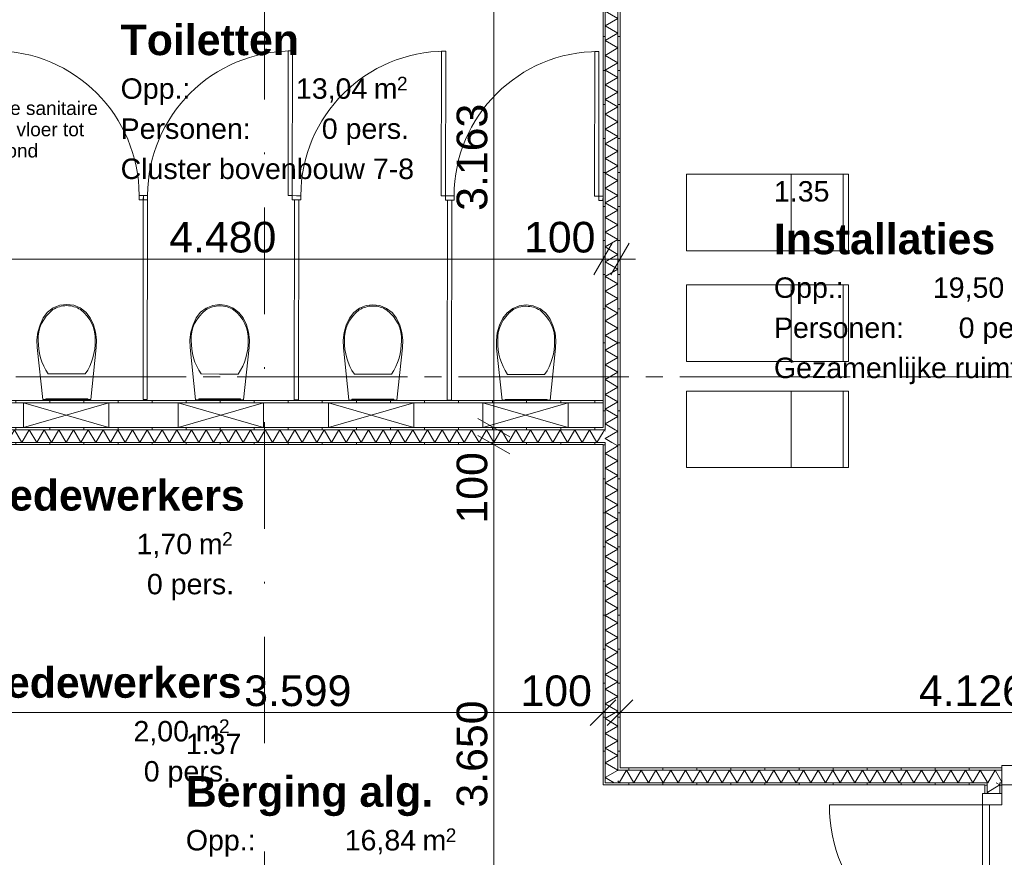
# Model space of a CAD drawing. Header units: millimetres. Extents: x 10 to 584, y 10 to 831.
# Tile 40 of 61: x 224 to 282, y 591 to 640. Entities that reach past the tile are written whole.
import ezdxf
from ezdxf.xclip import XClip

# ---------------------------------------------------------------- set-up
doc = ezdxf.new("R2010")
doc.units = ezdxf.units.MM
doc.header["$MEASUREMENT"] = 0
doc.header["$XCLIPFRAME"] = 0
doc.linetypes.add('B0204', pattern=[13, 10, -1, 1, -1])
doc.linetypes.add('B0302', pattern=[12.51, 6.26, -3.125, 0, -3.125])
for name, color, linetype in [('21 Buitenwanden', 7, 'Continuous'), ('22 NC Binnenwanden', 7, 'Continuous'), ('22 NC Binnenwanden Deuren', 7, 'Continuous'), ('22 NC Binnenwanden Doorsnede-arcering', 7, 'Continuous'), ('22 NC Binnenwanden Laagscheidingslijnen', 7, 'Continuous'), ('74 Sanitair', 7, 'Continuous'), ('82 Interieur', 7, 'Continuous'), ('A Lijn doorsnede', 7, 'Continuous'), ('A Stramien', 7, 'Continuous'), ('Info Algemeen', 7, 'Continuous'), ('Maatvoering 1_ 50_100', 7, 'Continuous'), ('Tekst_dim 1_ 50_100', 7, 'Continuous'), ('Z Ruimtefuncties', 7, 'Continuous')]:
    doc.layers.add(name, color=color, linetype=linetype)
doc.styles.add('GENERATED_STYLE_1', font='txt')
doc.styles.add('GENERATED_STYLE_3', font='txt')
pattern_1 = [(90, (78, 259.1879), (-2, 0), [])]
pattern_2 = [(180, (78, 259.1879), (0, 2), [])]
pattern_3 = [(270, (78, 259.1879), (2, 0), [])]

# ---------------------------------------------------------------- blocks, each defined once
blk = doc.blocks.new('*X140')
at = {"layer": '22 NC Binnenwanden Doorsnede-arcering', "color": 7, "linetype": 'Continuous', "lineweight": 0}
for p in [(258.488, 615.944), (258.613, 615.999)]:
    blk.add_line(p, (258.566, 616.08), dxfattribs=at)
blk = doc.blocks.new('*X145')
at = {"layer": '22 NC Binnenwanden Doorsnede-arcering', "color": 7, "linetype": 'Continuous', "lineweight": 0}
for p, q in [((222.626, 615.33), (223.059, 616.08)), ((223.492, 615.33), (223.059, 616.08)), ((223.492, 615.33), (223.925, 616.08)), ((224.358, 615.33), (223.925, 616.08)), ((224.358, 615.33), (224.791, 616.08)), ((225.224, 615.33), (224.791, 616.08)), ((225.224, 615.33), (225.657, 616.08)), ((226.09, 615.33), (225.657, 616.08)), ((226.09, 615.33), (226.523, 616.08)), ((226.956, 615.33), (226.523, 616.08)), ((226.956, 615.33), (227.389, 616.08)), ((227.822, 615.33), (227.389, 616.08)), ((227.822, 615.33), (228.255, 616.08)), ((228.688, 615.33), (228.255, 616.08)), ((228.688, 615.33), (229.121, 616.08)), ((229.554, 615.33), (229.121, 616.08)), ((229.554, 615.33), (229.987, 616.08)), ((230.42, 615.33), (229.987, 616.08)), ((230.42, 615.33), (230.853, 616.08)), ((231.286, 615.33), (230.853, 616.08)), ((231.286, 615.33), (231.719, 616.08)), ((232.152, 615.33), (231.719, 616.08)), ((232.152, 615.33), (232.586, 616.08)), ((233.019, 615.33), (232.586, 616.08)), ((233.019, 615.33), (233.452, 616.08)), ((233.885, 615.33), (233.452, 616.08)), ((233.885, 615.33), (234.318, 616.08)), ((234.751, 615.33), (234.318, 616.08)), ((234.751, 615.33), (235.184, 616.08)), ((235.617, 615.33), (235.184, 616.08)), ((235.617, 615.33), (236.05, 616.08)), ((236.483, 615.33), (236.05, 616.08)), ((236.483, 615.33), (236.916, 616.08)), ((237.349, 615.33), (236.916, 616.08)), ((237.349, 615.33), (237.782, 616.08)), ((238.215, 615.33), (237.782, 616.08)), ((238.215, 615.33), (238.648, 616.08)), ((239.081, 615.33), (238.648, 616.08)), ((239.081, 615.33), (239.514, 616.08)), ((239.947, 615.33), (239.514, 616.08)), ((239.947, 615.33), (240.38, 616.08)), ((240.813, 615.33), (240.38, 616.08)), ((240.813, 615.33), (241.246, 616.08)), ((241.679, 615.33), (241.246, 616.08)), ((241.679, 615.33), (242.112, 616.08)), ((242.545, 615.33), (242.112, 616.08)), ((242.545, 615.33), (242.978, 616.08)), ((243.411, 615.33), (242.978, 616.08)), ((243.411, 615.33), (243.844, 616.08)), ((244.277, 615.33), (243.844, 616.08)), ((244.277, 615.33), (244.71, 616.08)), ((245.143, 615.33), (244.71, 616.08)), ((245.143, 615.33), (245.576, 616.08)), ((246.009, 615.33), (245.576, 616.08)), ((246.009, 615.33), (246.442, 616.08)), ((246.875, 615.33), (246.442, 616.08)), ((246.875, 615.33), (247.308, 616.08)), ((247.741, 615.33), (247.308, 616.08)), ((247.741, 615.33), (248.174, 616.08)), ((248.607, 615.33), (248.174, 616.08)), ((248.607, 615.33), (249.04, 616.08)), ((249.473, 615.33), (249.04, 616.08)), ((249.473, 615.33), (249.906, 616.08)), ((250.339, 615.33), (249.906, 616.08)), ((250.339, 615.33), (250.772, 616.08)), ((251.205, 615.33), (250.772, 616.08)), ((251.205, 615.33), (251.638, 616.08)), ((252.071, 615.33), (251.638, 616.08)), ((252.071, 615.33), (252.504, 616.08)), ((252.937, 615.33), (252.504, 616.08)), ((252.937, 615.33), (253.37, 616.08)), ((253.803, 615.33), (253.37, 616.08)), ((253.803, 615.33), (254.236, 616.08)), ((254.669, 615.33), (254.236, 616.08)), ((254.669, 615.33), (255.102, 616.08)), ((255.535, 615.33), (255.102, 616.08)), ((255.535, 615.33), (255.968, 616.08)), ((256.401, 615.33), (255.968, 616.08)), ((256.401, 615.33), (256.834, 616.08)), ((257.267, 615.33), (256.834, 616.08)), ((257.267, 615.33), (257.7, 616.08)), ((258.133, 615.33), (257.7, 616.08)), ((258.133, 615.33), (258.488, 615.944)), ((222.626, 615.33), (222.375, 615.765))]:
    blk.add_line(p, q, dxfattribs=at)
blk = doc.blocks.new('*X216')
at = {"layer": '22 NC Binnenwanden Doorsnede-arcering', "color": 7, "linetype": 'Continuous', "lineweight": 0}
for p, q in [((259.363, 596.072), (259.344, 596.061)), ((259.363, 596.072), (259.358, 596.075)), ((259.148, 595.33), (258.809, 595.526))]:
    blk.add_line(p, q, dxfattribs=at)
blk = doc.blocks.new('*X218')
at = {"layer": '22 NC Binnenwanden Doorsnede-arcering', "color": 7, "linetype": 'Continuous', "lineweight": 0}
for p, q in [((259.344, 596.061), (258.613, 595.639)), ((259.358, 596.075), (259.349, 596.08)), ((258.809, 595.526), (258.613, 595.639))]:
    blk.add_line(p, q, dxfattribs=at)
blk = doc.blocks.new('*X219')
at = {"layer": '22 NC Binnenwanden Doorsnede-arcering', "color": 7, "linetype": 'Continuous', "lineweight": 0}
for p, q in [((259.363, 615.124), (258.613, 614.691)), ((259.363, 615.124), (259.007, 615.33)), ((259.363, 614.258), (258.613, 614.691)), ((259.363, 614.258), (258.613, 613.825)), ((259.363, 613.392), (258.613, 613.825)), ((259.363, 613.392), (258.613, 612.959)), ((259.363, 612.526), (258.613, 612.959)), ((259.363, 612.526), (258.613, 612.093)), ((259.363, 611.66), (258.613, 612.093)), ((259.363, 611.66), (258.613, 611.227)), ((259.363, 610.794), (258.613, 611.227)), ((259.363, 610.794), (258.613, 610.361)), ((259.363, 609.928), (258.613, 610.361)), ((259.363, 609.928), (258.613, 609.495)), ((259.363, 609.062), (258.613, 609.495)), ((259.363, 609.062), (258.613, 608.629)), ((259.363, 608.196), (258.613, 608.629)), ((259.363, 608.196), (258.613, 607.763)), ((259.363, 607.33), (258.613, 607.763)), ((259.363, 607.33), (258.613, 606.897)), ((259.363, 606.464), (258.613, 606.897)), ((259.363, 606.464), (258.613, 606.031)), ((259.363, 605.598), (258.613, 606.031)), ((259.363, 605.598), (258.613, 605.165)), ((259.363, 604.732), (258.613, 605.165)), ((259.363, 604.732), (258.613, 604.299)), ((259.363, 603.866), (258.613, 604.299)), ((259.363, 603.866), (258.613, 603.433)), ((259.363, 603), (258.613, 603.433)), ((259.363, 603), (258.613, 602.567)), ((259.363, 602.134), (258.613, 602.567)), ((259.363, 602.134), (258.613, 601.701)), ((259.363, 601.268), (258.613, 601.701)), ((259.363, 601.268), (258.613, 600.835)), ((259.363, 600.402), (258.613, 600.835)), ((259.363, 600.402), (258.613, 599.969)), ((259.363, 599.536), (258.613, 599.969)), ((259.363, 599.536), (258.613, 599.103)), ((259.363, 598.67), (258.613, 599.103)), ((259.363, 598.67), (258.613, 598.237)), ((259.363, 597.804), (258.613, 598.237)), ((259.363, 597.804), (258.613, 597.371)), ((259.363, 596.938), (258.613, 597.371)), ((259.363, 596.938), (258.613, 596.505)), ((259.349, 596.08), (258.613, 596.505))]:
    blk.add_line(p, q, dxfattribs=at)
blk = doc.blocks.new('*X220')
at = {"layer": '22 NC Binnenwanden Doorsnede-arcering', "color": 7, "linetype": 'Continuous', "lineweight": 0}
for p, q in [((259.363, 615.99), (258.613, 615.557)), ((259.363, 615.99), (259.208, 616.08)), ((259.007, 615.33), (258.613, 615.557))]:
    blk.add_line(p, q, dxfattribs=at)
blk = doc.blocks.new('*X221')
at = {"layer": '22 NC Binnenwanden Doorsnede-arcering', "color": 7, "linetype": 'Continuous', "lineweight": 0}
for p, q in [((259.01, 647.83), (258.613, 647.6)), ((259.363, 647.167), (258.613, 647.6)), ((259.363, 647.167), (258.613, 646.734)), ((259.363, 646.301), (258.613, 646.734)), ((259.363, 646.301), (258.613, 645.868)), ((259.363, 645.435), (258.613, 645.868)), ((259.363, 645.435), (258.613, 645.002)), ((259.363, 644.569), (258.613, 645.002)), ((259.363, 644.569), (258.613, 644.136)), ((259.363, 643.703), (258.613, 644.136)), ((259.363, 643.703), (258.613, 643.27)), ((259.363, 642.837), (258.613, 643.27)), ((259.363, 642.837), (258.613, 642.404)), ((259.363, 641.971), (258.613, 642.404)), ((259.363, 641.971), (258.613, 641.538)), ((259.363, 641.105), (258.613, 641.538)), ((259.363, 641.105), (258.613, 640.672)), ((259.363, 640.239), (258.613, 640.672)), ((259.363, 640.239), (258.613, 639.806)), ((259.363, 639.373), (258.613, 639.806)), ((259.363, 639.373), (258.613, 638.94)), ((259.363, 638.507), (258.613, 638.94)), ((259.363, 638.507), (258.613, 638.074)), ((259.363, 637.641), (258.613, 638.074)), ((259.363, 637.641), (258.613, 637.208)), ((259.363, 636.775), (258.613, 637.208)), ((259.363, 636.775), (258.613, 636.342)), ((259.363, 635.909), (258.613, 636.342)), ((259.363, 635.909), (258.613, 635.476)), ((259.363, 635.043), (258.613, 635.476)), ((259.363, 635.043), (258.613, 634.61)), ((259.363, 634.177), (258.613, 634.61)), ((259.363, 634.177), (258.613, 633.744)), ((259.363, 633.311), (258.613, 633.744)), ((259.363, 633.311), (258.613, 632.878)), ((259.363, 632.445), (258.613, 632.878)), ((259.363, 632.445), (258.613, 632.012)), ((259.363, 631.579), (258.613, 632.012)), ((259.363, 631.579), (258.613, 631.146)), ((259.363, 630.713), (258.613, 631.146)), ((259.363, 630.713), (258.613, 630.28)), ((259.363, 629.847), (258.613, 630.28)), ((259.363, 629.847), (258.613, 629.414)), ((259.363, 628.981), (258.613, 629.414)), ((259.363, 628.981), (258.613, 628.548)), ((259.363, 628.115), (258.613, 628.548)), ((259.363, 628.115), (258.613, 627.682)), ((259.363, 627.249), (258.613, 627.682)), ((259.363, 627.249), (258.613, 626.816)), ((259.363, 626.383), (258.613, 626.816)), ((259.363, 626.383), (258.613, 625.95)), ((259.363, 625.517), (258.613, 625.95)), ((259.363, 625.517), (258.613, 625.084)), ((259.363, 624.651), (258.613, 625.084)), ((259.363, 624.651), (258.613, 624.218)), ((259.363, 623.785), (258.613, 624.218)), ((259.363, 623.785), (258.613, 623.352)), ((259.363, 622.919), (258.613, 623.352)), ((259.363, 622.919), (258.613, 622.486)), ((259.363, 622.053), (258.613, 622.486)), ((259.363, 622.053), (258.613, 621.62)), ((259.363, 621.187), (258.613, 621.62)), ((259.363, 621.187), (258.613, 620.754)), ((259.363, 620.32), (258.613, 620.754)), ((259.363, 620.32), (258.613, 619.887)), ((259.363, 619.454), (258.613, 619.887)), ((259.363, 619.454), (258.613, 619.021)), ((259.363, 618.588), (258.613, 619.021)), ((259.363, 618.588), (258.613, 618.155)), ((259.363, 617.722), (258.613, 618.155)), ((259.363, 617.722), (258.613, 617.289)), ((259.363, 616.856), (258.613, 617.289)), ((259.363, 616.856), (258.613, 616.423)), ((259.208, 616.08), (258.613, 616.423))]:
    blk.add_line(p, q, dxfattribs=at)
blk = doc.blocks.new('*X265')
at = {"layer": '22 NC Binnenwanden Doorsnede-arcering', "color": 7, "linetype": 'Continuous', "lineweight": 0}
blk.add_line((281.797, 595.594), (281.922, 595.377), dxfattribs=at)
blk = doc.blocks.new('*X267')
at = {"layer": '22 NC Binnenwanden Doorsnede-arcering', "color": 7, "linetype": 'Continuous', "lineweight": 0}
for p, q in [((281.516, 596.08), (281.083, 595.33)), ((281.516, 596.08), (281.797, 595.594)), ((281.047, 595.393), (281.083, 595.33))]:
    blk.add_line(p, q, dxfattribs=at)
blk = doc.blocks.new('*X268')
at = {"layer": '22 NC Binnenwanden Doorsnede-arcering', "color": 7, "linetype": 'Continuous', "lineweight": 0}
for p, q in [((259.865, 596.08), (259.432, 595.33)), ((259.865, 596.08), (260.298, 595.33)), ((260.731, 596.08), (260.298, 595.33)), ((260.731, 596.08), (261.164, 595.33)), ((261.597, 596.08), (261.164, 595.33)), ((261.597, 596.08), (262.03, 595.33)), ((262.463, 596.08), (262.03, 595.33)), ((262.463, 596.08), (262.896, 595.33)), ((263.329, 596.08), (262.896, 595.33)), ((263.329, 596.08), (263.762, 595.33)), ((264.195, 596.08), (263.762, 595.33)), ((264.195, 596.08), (264.628, 595.33)), ((265.061, 596.08), (264.628, 595.33)), ((265.061, 596.08), (265.494, 595.33)), ((265.927, 596.08), (265.494, 595.33)), ((265.927, 596.08), (266.36, 595.33)), ((266.794, 596.08), (266.36, 595.33)), ((266.794, 596.08), (267.227, 595.33)), ((267.66, 596.08), (267.227, 595.33)), ((267.66, 596.08), (268.093, 595.33)), ((268.526, 596.08), (268.093, 595.33)), ((268.526, 596.08), (268.959, 595.33)), ((269.392, 596.08), (268.959, 595.33)), ((269.392, 596.08), (269.825, 595.33)), ((270.258, 596.08), (269.825, 595.33)), ((270.258, 596.08), (270.691, 595.33)), ((271.124, 596.08), (270.691, 595.33)), ((271.124, 596.08), (271.557, 595.33)), ((271.99, 596.08), (271.557, 595.33)), ((271.99, 596.08), (272.423, 595.33)), ((272.856, 596.08), (272.423, 595.33)), ((272.856, 596.08), (273.289, 595.33)), ((273.722, 596.08), (273.289, 595.33)), ((273.722, 596.08), (274.155, 595.33)), ((274.588, 596.08), (274.155, 595.33)), ((274.588, 596.08), (275.021, 595.33)), ((275.454, 596.08), (275.021, 595.33)), ((275.454, 596.08), (275.887, 595.33)), ((276.32, 596.08), (275.887, 595.33)), ((276.32, 596.08), (276.753, 595.33)), ((277.186, 596.08), (276.753, 595.33)), ((277.186, 596.08), (277.619, 595.33)), ((278.052, 596.08), (277.619, 595.33)), ((278.052, 596.08), (278.485, 595.33)), ((278.918, 596.08), (278.485, 595.33)), ((278.918, 596.08), (279.351, 595.33)), ((279.784, 596.08), (279.351, 595.33)), ((279.784, 596.08), (280.217, 595.33)), ((280.65, 596.08), (280.217, 595.33)), ((280.65, 596.08), (281.047, 595.393)), ((259.363, 595.45), (259.432, 595.33))]:
    blk.add_line(p, q, dxfattribs=at)
blk = doc.blocks.new('*X269')
at = {"layer": '22 NC Binnenwanden Doorsnede-arcering', "color": 7, "linetype": 'Continuous', "lineweight": 0}
for q in [(281.582, 595.33), (281.795, 595.205)]:
    blk.add_line((281.797, 595.206), q, dxfattribs=at)
blk = doc.blocks.new('*X271')
at = {"layer": '22 NC Binnenwanden Doorsnede-arcering', "color": 7, "linetype": 'Continuous', "lineweight": 0}
for p in [(281.795, 595.205), (281.164, 594.705)]:
    blk.add_line(p, (281.047, 594.773), dxfattribs=at)
blk = doc.blocks.new('Drawing_2_2', base_point=(78, 259.188))
at = {"layer": '22 NC Binnenwanden Doorsnede-arcering', "linetype": 'Continuous', "lineweight": 0, "true_color": 0x000000}
h = blk.add_hatch(dxfattribs=at)
h.set_pattern_fill('930_Lijnen_vert_200_0002', color=18, style=0, pattern_type=2)
h.set_pattern_definition(pattern_2)
h.paths.add_polyline_path([(258.613, 616.205), (258.613, 647.83), (258.488, 647.83), (258.488, 616.205)])
h = blk.add_hatch(dxfattribs=at)
h.set_pattern_fill('930_Lijnen_vert_200_0002', color=18, style=0, pattern_type=2)
h.set_pattern_definition(pattern_2)
h.paths.add_polyline_path([(259.488, 596.205), (259.488, 647.83), (259.363, 647.83), (259.363, 596.205)])
h = blk.add_hatch(dxfattribs=at)
h.set_pattern_fill('930_Lijnen_vert_200_0002', color=18, style=0, pattern_type=2)
h.set_pattern_definition(pattern_1)
h.paths.add_polyline_path([(258.488, 617.805), (213.683, 617.805), (213.683, 617.655), (258.488, 617.655)])
h = blk.add_hatch(dxfattribs=at)
h.set_pattern_fill('930_Lijnen_vert_200_0002', color=18, style=0, pattern_type=2)
h.set_pattern_definition(pattern_1)
h.paths.add_polyline_path([(213.683, 616.08), (258.488, 616.08), (258.488, 616.205), (213.683, 616.205)])
h = blk.add_hatch(dxfattribs=at)
h.set_pattern_fill('930_Lijnen_vert_200_0002', color=18, style=0, pattern_type=2)
h.set_pattern_definition(pattern_2)
h.paths.add_polyline_path([(258.488, 616.205), (258.488, 616.08), (258.613, 616.08), (258.613, 616.205)])
h = blk.add_hatch(dxfattribs=at)
h.set_pattern_fill('930_Lijnen_vert_200_0002', color=18, style=0, pattern_type=2)
h.set_pattern_definition(pattern_1)
h.paths.add_polyline_path([(222.5, 615.205), (258.488, 615.205), (258.488, 615.33), (222.5, 615.33)])
h = blk.add_hatch(dxfattribs=at)
h.set_pattern_fill('930_Lijnen_vert_200_0002', color=18, style=0, pattern_type=2)
h.set_pattern_definition(pattern_2)
h.paths.add_polyline_path([(258.488, 615.33), (258.488, 615.205), (258.613, 615.205), (258.613, 615.33)])
h = blk.add_hatch(dxfattribs=at)
h.set_pattern_fill('930_Lijnen_vert_200_0002', color=18, style=0, pattern_type=2)
h.set_pattern_definition(pattern_2)
h.paths.add_polyline_path([(258.488, 615.205), (258.488, 595.33), (258.613, 595.33), (258.613, 615.205)])
h = blk.add_hatch(dxfattribs=at)
h.set_pattern_fill('930_Lijnen_vert_200_0002', color=18, style=0, pattern_type=2)
h.set_pattern_definition(pattern_2)
h.paths.add_polyline_path([(259.488, 596.205), (259.363, 596.08), (259.488, 596.08)])
h = blk.add_hatch(dxfattribs=at)
h.set_pattern_fill('930_Lijnen_vert_200_0002', color=18, style=0, pattern_type=2)
h.set_pattern_definition(pattern_2)
h.paths.add_polyline_path([(259.488, 596.205), (259.363, 596.205), (259.363, 596.08)])
h = blk.add_hatch(dxfattribs=at)
h.set_pattern_fill('930_Lijnen_vert_200_0002', color=18, style=0, pattern_type=2)
h.set_pattern_definition(pattern_3)
h.paths.add_polyline_path([(259.488, 596.205), (259.488, 596.08), (281.922, 596.08), (281.922, 596.205)])
h = blk.add_hatch(dxfattribs=at)
h.set_pattern_fill('930_Lijnen_vert_200_0002', color=18, style=0, pattern_type=2)
h.set_pattern_definition(pattern_2)
h.paths.add_polyline_path([(258.613, 595.33), (258.488, 595.205), (258.613, 595.205)])
h = blk.add_hatch(dxfattribs=at)
h.set_pattern_fill('930_Lijnen_vert_200_0002', color=18, style=0, pattern_type=2)
h.set_pattern_definition(pattern_2)
h.paths.add_polyline_path([(258.613, 595.33), (258.488, 595.33), (258.488, 595.205)])
h = blk.add_hatch(dxfattribs=at)
h.set_pattern_fill('930_Lijnen_vert_200_0002', color=18, style=0, pattern_type=2)
h.set_pattern_definition(pattern_3)
h.paths.add_polyline_path([(258.613, 595.205), (280.922, 595.205), (280.922, 595.33), (258.613, 595.33)])
h = blk.add_hatch(dxfattribs=at)
h.set_pattern_fill('930_Lijnen_vert_200_0002', color=18, style=0, pattern_type=2)
h.set_pattern_definition(pattern_3)
h.paths.add_polyline_path([(280.922, 595.205), (281.047, 595.205), (281.047, 595.33), (280.922, 595.33)])
h = blk.add_hatch(dxfattribs=at)
h.set_pattern_fill('930_Lijnen_vert_200_0002', color=18, style=0, pattern_type=2)
h.set_pattern_definition(pattern_2)
h.paths.add_polyline_path([(281.047, 595.205), (280.922, 595.205), (280.922, 594.705), (281.047, 594.705)])
h = blk.add_hatch(dxfattribs=at)
h.set_pattern_fill('930_Lijnen_vert_200_0002', color=18, style=0, pattern_type=2)
h.set_pattern_definition(pattern_3)
h.paths.add_polyline_path([(281.797, 595.205), (281.922, 595.205), (281.922, 595.33), (281.797, 595.33)])
h = blk.add_hatch(dxfattribs=at)
h.set_pattern_fill('930_Lijnen_vert_200_0002', color=18, style=0, pattern_type=2)
h.set_pattern_definition(pattern_2)
h.paths.add_polyline_path([(281.797, 595.205), (281.797, 594.705), (281.922, 594.705), (281.922, 595.205)])
at = {"layer": '22 NC Binnenwanden', "color": 1, "linetype": 'Continuous', "lineweight": 0}
for p, q in [((281.922, 596.08), (281.922, 596.205)), ((281.922, 595.33), (281.922, 596.08)), ((281.922, 595.205), (281.922, 595.33)), ((281.047, 594.705), (280.922, 594.705)), ((281.797, 594.705), (281.047, 594.705)), ((281.922, 594.705), (281.797, 594.705))]:
    blk.add_line(p, q, dxfattribs=at)
at = {"layer": '22 NC Binnenwanden', "color": 1, "linetype": 'Continuous', "lineweight": 0, "flags": 128}
for points in [[(258.488, 647.83), (258.488, 616.205)], [(259.488, 596.205), (259.488, 647.83)], [(258.488, 617.655), (258.488, 617.805)], [(258.488, 616.205), (213.683, 616.205)], [(222.5, 615.205), (258.488, 615.205)], [(258.488, 615.205), (258.488, 595.205)], [(281.922, 596.205), (259.488, 596.205)], [(258.488, 595.205), (258.613, 595.205)], [(258.613, 595.205), (280.922, 595.205)], [(280.922, 595.205), (280.922, 594.705)], [(281.922, 594.705), (281.922, 595.205)]]:
    blk.add_lwpolyline(points, dxfattribs=at)
at = {"layer": '22 NC Binnenwanden', "color": 9, "linetype": 'Continuous', "lineweight": 0, "flags": 128}
for points in [[(258.488, 617.805), (213.683, 617.805)], [(213.683, 617.655), (258.488, 617.655)]]:
    blk.add_lwpolyline(points, dxfattribs=at)
at = {"layer": '22 NC Binnenwanden Deuren', "color": 1, "linetype": 'Continuous', "lineweight": 0}
for p, q in [((282.592, 596.345), (281.922, 596.345)), ((281.922, 596.345), (281.922, 595.205)), ((281.922, 596.08), (281.922, 596.205)), ((281.922, 596.08), (281.922, 596.205)), ((281.922, 595.33), (281.922, 596.08)), ((281.922, 595.33), (281.922, 596.08)), ((281.922, 595.205), (281.922, 595.33)), ((281.922, 595.205), (281.922, 595.33)), ((281.922, 595.205), (282.592, 595.205)), ((280.782, 594.705), (280.782, 594.035)), ((281.922, 594.705), (280.782, 594.705)), ((281.047, 594.705), (280.922, 594.705)), ((281.047, 594.705), (280.922, 594.705)), ((281.797, 594.705), (281.047, 594.705)), ((281.797, 594.705), (281.047, 594.705)), ((281.922, 594.705), (281.797, 594.705)), ((281.922, 594.705), (281.797, 594.705)), ((281.922, 594.035), (281.922, 594.705)), ((280.782, 594.035), (271.782, 594.035)), ((280.782, 594.035), (281.922, 594.035)), ((280.782, 585.035), (280.782, 594.035)), ((280.782, 594.035), (281.182, 594.035)), ((281.182, 594.035), (281.182, 585.035))]:
    blk.add_line(p, q, dxfattribs=at)
blk.add_arc((280.782, 594.035), 9, 180, 270, dxfattribs=at)
at = {"layer": '22 NC Binnenwanden Laagscheidingslijnen', "color": 9, "linetype": 'Continuous', "lineweight": 0}
for p, q in [((258.613, 616.205), (258.613, 647.83)), ((259.363, 616.08), (259.363, 647.83)), ((213.683, 616.08), (258.488, 616.08)), ((258.613, 616.08), (258.488, 616.08)), ((258.613, 616.08), (258.488, 616.08)), ((258.613, 616.08), (258.613, 616.205)), ((259.363, 615.33), (259.363, 616.08)), ((222.375, 615.33), (258.488, 615.33)), ((258.488, 615.33), (258.613, 615.33)), ((258.488, 615.33), (258.613, 615.33)), ((258.613, 615.205), (258.613, 615.33)), ((258.613, 595.33), (258.613, 615.205)), ((259.363, 596.08), (259.363, 615.33)), ((259.363, 596.08), (259.488, 596.08)), ((259.363, 596.08), (259.488, 596.08)), ((281.047, 596.08), (259.488, 596.08)), ((281.797, 596.08), (281.047, 596.08)), ((281.922, 596.08), (281.797, 596.08)), ((258.613, 595.33), (259.363, 595.33)), ((258.613, 595.33), (259.363, 595.33)), ((280.922, 595.33), (259.363, 595.33)), ((281.047, 595.33), (280.922, 595.33)), ((281.047, 595.33), (281.047, 595.205)), ((281.047, 595.33), (281.047, 595.205)), ((281.047, 594.705), (281.047, 595.205)), ((281.922, 595.33), (281.797, 595.33)), ((281.797, 595.205), (281.797, 595.33)), ((281.797, 595.205), (281.797, 595.33)), ((281.797, 594.705), (281.797, 595.205))]:
    blk.add_line(p, q, dxfattribs=at)
at = {"layer": '74 Sanitair', "color": 1, "linetype": 'Continuous', "lineweight": 0}
for p, q in [((240.238, 629.831), (240.237, 629.581)), ((240.488, 629.83), (240.238, 629.831)), ((240.738, 629.83), (240.488, 629.83)), ((240.737, 629.58), (240.738, 629.83)), ((240.237, 629.581), (240.487, 629.58)), ((240.487, 629.58), (240.737, 629.58)), ((249.238, 629.816), (249.237, 629.566)), ((249.237, 629.566), (249.487, 629.566)), ((249.488, 629.816), (249.238, 629.816)), ((249.487, 629.566), (249.737, 629.565)), ((249.738, 629.815), (249.488, 629.816)), ((249.737, 629.565), (249.738, 629.815)), ((226.988, 619.359), (225.898, 619.359)), ((228.077, 619.359), (226.988, 619.359)), ((234.881, 619.354), (235.97, 619.352)), ((235.97, 619.352), (237.06, 619.35)), ((243.881, 619.339), (244.97, 619.337)), ((244.97, 619.337), (246.06, 619.335)), ((252.881, 619.324), (253.97, 619.322)), ((253.97, 619.322), (255.06, 619.32)), ((224.449, 616.205), (229.464, 617.655)), ((224.449, 617.655), (229.464, 616.205)), ((233.528, 616.205), (238.543, 617.655)), ((233.528, 617.655), (238.543, 616.205)), ((242.361, 616.205), (247.376, 617.655)), ((242.361, 617.655), (247.376, 616.205)), ((251.424, 616.205), (256.439, 617.655)), ((251.424, 617.655), (256.439, 616.205))]:
    blk.add_line(p, q, dxfattribs=at)
at = {"layer": '74 Sanitair', "color": 2, "linetype": 'Continuous', "lineweight": 0, "flags": 128}
for points in [[(240.238, 629.831), (240.252, 638.331), (240.002, 638.331), (239.988, 629.831)], [(249.238, 629.816), (249.252, 638.316), (249.002, 638.316), (248.988, 629.816)], [(258.238, 629.801), (258.252, 638.301), (258.002, 638.302), (257.988, 629.802)]]:
    blk.add_lwpolyline(points, close=True, dxfattribs=at)
at = {"layer": '74 Sanitair', "color": 1, "linetype": 'Continuous', "lineweight": 0, "flags": 128}
for points in [[(231.488, 629.845), (231.488, 629.595), (231.238, 629.595), (231.238, 629.845)], [(231.488, 629.845), (231.487, 629.595), (231.737, 629.595), (231.738, 629.845)], [(231.468, 617.845), (231.718, 617.845), (231.737, 629.595), (231.487, 629.595)], [(240.343, 617.831), (240.593, 617.83), (240.612, 629.58), (240.362, 629.581)], [(249.343, 617.816), (249.593, 617.815), (249.612, 629.565), (249.362, 629.566)], [(258.238, 629.801), (258.237, 629.551), (258.487, 629.551), (258.488, 629.801)], [(225.294, 621.813), (225.418, 622.248), (225.608, 622.659), (225.864, 622.984), (226.194, 623.234), (226.577, 623.391), (226.988, 623.445), (227.398, 623.391), (227.781, 623.234), (228.112, 622.984), (228.368, 622.659), (228.558, 622.248), (228.682, 621.813), (228.737, 621.363), (228.721, 620.911), (228.398, 617.845), (225.578, 617.845), (225.254, 620.911), (225.239, 621.363)], [(237.669, 621.803), (237.545, 622.238), (237.356, 622.649), (237.1, 622.975), (236.77, 623.225), (236.388, 623.383), (235.977, 623.438), (235.567, 623.384), (235.183, 623.228), (234.852, 622.979), (234.596, 622.654), (234.405, 622.243), (234.28, 621.808), (234.225, 621.359), (234.24, 620.907), (234.558, 617.84), (237.378, 617.836), (237.707, 620.901), (237.723, 621.353)], [(246.669, 621.788), (246.545, 622.223), (246.356, 622.634), (246.1, 622.96), (245.77, 623.21), (245.388, 623.368), (244.977, 623.423), (244.567, 623.369), (244.183, 623.213), (243.852, 622.964), (243.596, 622.639), (243.405, 622.228), (243.28, 621.793), (243.225, 621.344), (243.24, 620.892), (243.558, 617.825), (246.378, 617.821), (246.707, 620.886), (246.723, 621.338)], [(255.669, 621.773), (255.545, 622.208), (255.356, 622.619), (255.1, 622.945), (254.77, 623.195), (254.388, 623.353), (253.977, 623.408), (253.567, 623.354), (253.183, 623.198), (252.852, 622.949), (252.596, 622.624), (252.405, 622.213), (252.28, 621.778), (252.225, 621.329), (252.24, 620.877), (252.558, 617.81), (255.378, 617.806), (255.706, 620.871), (255.723, 621.323)], [(228.218, 617.845), (225.758, 617.845), (225.758, 617.895), (228.218, 617.895)], [(234.738, 617.84), (237.198, 617.836), (237.198, 617.886), (234.738, 617.89)], [(243.738, 617.825), (246.198, 617.821), (246.198, 617.871), (243.738, 617.875)], [(252.738, 617.81), (255.198, 617.806), (255.198, 617.856), (252.738, 617.86)], [(224.449, 616.205), (229.464, 616.205), (229.464, 617.655), (224.449, 617.655)], [(233.528, 616.205), (238.543, 616.205), (238.543, 617.655), (233.528, 617.655)], [(242.361, 616.205), (247.376, 616.205), (247.376, 617.655), (242.361, 617.655)], [(251.424, 616.205), (256.439, 616.205), (256.439, 617.655), (251.424, 617.655)]]:
    blk.add_lwpolyline(points, close=True, dxfattribs=at)
at = {"layer": '74 Sanitair', "color": 2, "linetype": 'Continuous', "lineweight": 0}
for centre, start, end in [((222.738, 629.845), 0, 90), ((240.238, 629.831), 89.90554, 179.90554), ((249.238, 629.816), 89.90554, 179.90554), ((258.238, 629.801), 89.90554, 179.90554)]:
    blk.add_arc(centre, 8.5, start, end, dxfattribs=at)
at = {"layer": '74 Sanitair', "color": 1, "linetype": 'Continuous', "lineweight": 0}
for centre, major_axis, start_param, end_param in [((227.882, 621.453), (2.569, 0), 2.296735, 3.197324), ((226.996, 622.157), (1.385, 0), 1.576657, 2.203301), ((226.98, 622.157), (1.385, 0), 0.938292, 1.564935), ((226.093, 621.453), (2.569, 0), 6.227458, 7.128046), ((236.869, 621.444), (-2.569, 0.004), 5.438324, 6.338913), ((235.983, 622.149), (-1.385, 0.002), 4.71825, 5.344894), ((235.967, 622.149), (-1.385, 0.002), 4.079884, 4.706528), ((235.079, 621.447), (-2.569, 0.004), 3.085861, 3.98645), ((245.869, 621.429), (-2.569, 0.004), 5.438324, 6.338913), ((244.983, 622.135), (-1.385, 0.002), 4.71825, 5.344894), ((244.967, 622.135), (-1.385, 0.002), 4.079884, 4.706528), ((244.079, 621.432), (-2.569, 0.004), 3.085861, 3.98645), ((254.869, 621.414), (-2.569, 0.004), 5.438324, 6.338913), ((253.983, 622.12), (-1.385, 0.002), 4.71825, 5.344894), ((253.967, 622.12), (-1.385, 0.002), 4.079884, 4.706528), ((253.079, 621.417), (-2.569, 0.004), 3.085861, 3.98645), ((229.569, 621.24), (4.253, 0), 3.117977, 3.670997), ((224.407, 621.24), (4.253, 0), 5.753783, 6.306803), ((238.555, 621.228), (-4.252, 0.007), 6.259567, 6.812588), ((233.393, 621.237), (-4.252, 0.007), 2.612188, 3.165208), ((247.555, 621.213), (-4.252, 0.007), 6.259567, 6.812588), ((242.393, 621.222), (-4.252, 0.007), 2.612188, 3.165208), ((256.554, 621.198), (-4.252, 0.007), 6.259567, 6.812588), ((251.393, 621.207), (-4.252, 0.007), 2.612188, 3.165208)]:
    blk.add_ellipse(centre, major_axis=major_axis, ratio=0.875546, start_param=start_param, end_param=end_param, dxfattribs=at)
at = {"layer": '82 Interieur', "color": 1, "linetype": 'Continuous', "lineweight": 0}
for p, q in [((269.533, 626.587), (269.533, 631.087)), ((272.6, 626.587), (272.6, 631.087)), ((269.533, 620.092), (269.533, 624.592)), ((272.6, 620.092), (272.6, 624.592)), ((269.533, 613.852), (269.533, 618.352)), ((272.6, 613.852), (272.6, 618.352))]:
    blk.add_line(p, q, dxfattribs=at)
at = {"layer": '82 Interieur', "color": 1, "linetype": 'Continuous', "lineweight": 0, "flags": 128}
for points in [[(272.9, 626.587), (272.9, 631.087), (263.4, 631.087), (263.4, 626.587)], [(272.9, 620.092), (272.9, 624.592), (263.4, 624.592), (263.4, 620.092)], [(272.9, 613.852), (272.9, 618.352), (263.4, 618.352), (263.4, 613.852)]]:
    blk.add_lwpolyline(points, close=True, dxfattribs=at)
at = {"layer": 'A Lijn doorsnede', "color": 9, "linetype": 'B0302', "lineweight": 0}
blk.add_line((238.611, 231.965), (238.611, 783.133), dxfattribs=at)
at = {"layer": 'A Stramien', "color": 9, "linetype": 'B0204', "lineweight": 0}
blk.add_line((68, 619.188), (520.556, 619.188), dxfattribs=at)
at = {"layer": 'Maatvoering 1_ 50_100', "color": 1, "linetype": 'Continuous', "lineweight": 0}
for p, q in [((252.075, 616.205), (252.075, 647.83)), ((258.488, 624.701), (258.488, 627.513)), ((259.488, 624.701), (259.488, 627.513)), ((257.946, 625.17), (259.029, 627.045)), ((260.029, 627.045), (258.946, 625.17)), ((213.683, 626.107), (258.488, 626.107)), ((258.488, 626.107), (259.488, 626.107)), ((259.488, 626.107), (260.405, 626.107)), ((251.137, 616.746), (253.012, 615.664)), ((253.481, 616.205), (250.668, 616.205)), ((252.075, 615.205), (252.075, 616.205)), ((251.137, 615.746), (253.012, 614.664)), ((253.481, 615.205), (250.668, 615.205)), ((252.075, 578.705), (252.075, 615.205))]:
    blk.add_line(p, q, dxfattribs=at)
at = {"layer": 'Tekst_dim 1_ 50_100', "color": 1, "linetype": 'Continuous', "lineweight": 0}
for p, q in [((258.488, 598.049), (258.488, 600.861)), ((259.488, 598.049), (259.488, 600.861)), ((259.238, 600.205), (257.738, 598.705)), ((260.238, 600.205), (258.738, 598.705)), ((222.5, 599.455), (258.488, 599.455)), ((258.488, 599.455), (259.488, 599.455)), ((259.488, 599.455), (300.747, 599.455))]:
    blk.add_line(p, q, dxfattribs=at)
at = {"layer": '21 Buitenwanden', "color": 4, "linetype": 'Continuous', "lineweight": 0}
for name in ['*X221', '*X145', '*X140', '*X220', '*X219', '*X218', '*X216', '*X268', '*X267', '*X271', '*X269', '*X265']:
    blk.add_blockref(name, (0, 0), dxfattribs=at)
at = {"layer": 'Info Algemeen', "color": 2, "linetype": 'Continuous', "lineweight": 0, "insert": (223.475, 631.832), "char_height": 0.8, "width": 10.75705, "attachment_point": 8, "line_spacing_factor": 0.936739, "style": 'GENERATED_STYLE_1'}
blk.add_mtext('\\A1;{\\pqc;\\fArial|b0|i0|c0|p38;hoge \\fArial|b0|i0|c0|p38;private \\fArial|b0|i0|c0|p38;sanitaire wand \\fArial|b0|i0|c0|p38;van vloer tot plafond}', dxfattribs=at)
at = {"layer": 'Maatvoering 1_ 50_100', "color": 2, "linetype": 'Continuous', "lineweight": 0, "char_height": 1.8, "attachment_point": 7, "rotation": 90, "style": 'GENERATED_STYLE_1'}
for s, insert, width in [('\\A1;{\\pql;\\fArial|b0|i0|c0|p38;3.163}', (251.715, 628.94), 6.15497), ('\\A1;{\\pql;\\fArial|b0|i0|c0|p38;100}', (251.715, 610.565), 4.09784), ('\\A1;{\\pql;\\fArial|b0|i0|c0|p38;3.650}', (251.715, 593.877), 6.15497)]:
    blk.add_mtext(s, dxfattribs=dict(at, insert=insert, width=width))
at = {"layer": 'Maatvoering 1_ 50_100', "color": 2, "linetype": 'Continuous', "lineweight": 0, "char_height": 1.8, "attachment_point": 7, "style": 'GENERATED_STYLE_1'}
for s, insert, width in [('\\A1;{\\pql;\\fArial|b0|i0|c0|p38;4.480}', (233.008, 626.467), 6.15497), ('\\A1;{\\pql;\\fArial|b0|i0|c0|p38;100}', (253.848, 626.467), 4.09784)]:
    blk.add_mtext(s, dxfattribs=dict(at, insert=insert, width=width))
at = {"layer": 'Tekst_dim 1_ 50_100', "color": 2, "linetype": 'Continuous', "lineweight": 0, "char_height": 1.8, "attachment_point": 7, "style": 'GENERATED_STYLE_1'}
for s, insert, width in [('\\A1;{\\pql;\\fArial|b0|i0|c0|p38;3.599}', (237.416, 599.815), 6.15497), ('\\A1;{\\pql;\\fArial|b0|i0|c0|p38;100}', (253.64, 599.815), 4.09784), ('\\A1;{\\pql;\\fArial|b0|i0|c0|p38;4.126}', (277.04, 599.815), 6.15497)]:
    blk.add_mtext(s, dxfattribs=dict(at, insert=insert, width=width))
at = {"layer": 'Z Ruimtefuncties', "color": 2, "linetype": 'Continuous', "lineweight": 0, "attachment_point": 1}
for s, insert, char_height, style in [('\\A1;{\\pql;\\pt0;\\fArial|b1|i0|c0|p38;Toiletten}', (230.153, 639.886), 1.8, 'GENERATED_STYLE_3'), ('\\A1;{\\pql;\\fArial|b0|i0|c0|p38;2}', (246.388, 636.815), 0.8, 'GENERATED_STYLE_1'), ('\\A1;{\\pql;\\pt0;\\fArial|b0|i0|c0|p38;Opp.: }', (230.153, 636.723), 1.2, 'GENERATED_STYLE_1'), ('\\A1;{\\pql;\\fArial|b0|i0|c0|p38;13,04}', (240.452, 636.723), 1.2, 'GENERATED_STYLE_1'), ('\\A1;{\\pql;\\fArial|b0|i0|c0|p38; m}', (244.555, 636.723), 1.2, 'GENERATED_STYLE_1'), ('\\A1;{\\pql;\\pt0;\\fArial|b0|i0|c0|p38;Personen: }', (230.153, 634.366), 1.2, 'GENERATED_STYLE_1'), ('\\A1;{\\pql;\\pt0;\\fArial|b0|i0|c0|p38;0 pers.}', (241.97, 634.366), 1.2, 'GENERATED_STYLE_1'), ('\\A1;{\\pql;\\pt0;\\fArial|b0|i0|c0|p38;Cluster bovenbouw 7-8}', (230.153, 632.009), 1.2, 'GENERATED_STYLE_1'), ('\\A1;{\\pql;\\pt0;\\fArial|b0|i0|c0|p38;1.35}', (268.528, 630.685), 1.2, 'GENERATED_STYLE_1'), ('\\A1;{\\pql;\\pt0;\\fArial|b1|i0|c0|p38;Installaties}', (268.528, 628.19), 1.8, 'GENERATED_STYLE_3'), ('\\A1;{\\pql;\\pt0;\\fArial|b0|i0|c0|p38;Opp.: }', (268.528, 625.027), 1.2, 'GENERATED_STYLE_1'), ('\\A1;{\\pql;\\fArial|b0|i0|c0|p38;19,50}', (277.861, 625.027), 1.2, 'GENERATED_STYLE_1'), ('\\A1;{\\pql;\\pt0;\\fArial|b0|i0|c0|p38;Personen: }', (268.528, 622.67), 1.2, 'GENERATED_STYLE_1'), ('\\A1;{\\pql;\\pt0;\\fArial|b0|i0|c0|p38;0 pers.}', (279.378, 622.67), 1.2, 'GENERATED_STYLE_1'), ('\\A1;{\\pql;\\pt0;\\fArial|b0|i0|c0|p38;Gezamenlijke ruimten}', (268.528, 620.313), 1.2, 'GENERATED_STYLE_1'), ('\\A1;{\\pql;\\pt0;\\fArial|b1|i0|c0|p38;Toiletruimte medewerkers}', (206.276, 613.129), 1.8, 'GENERATED_STYLE_3'), ('\\A1;{\\pql;\\fArial|b0|i0|c0|p38;1,70}', (231.09, 609.966), 1.2, 'GENERATED_STYLE_1'), ('\\A1;{\\pql;\\fArial|b0|i0|c0|p38; m}', (234.283, 609.966), 1.2, 'GENERATED_STYLE_1'), ('\\A1;{\\pql;\\fArial|b0|i0|c0|p38;2}', (236.115, 610.058), 0.8, 'GENERATED_STYLE_1'), ('\\A1;{\\pql;\\pt0;\\fArial|b0|i0|c0|p38;0 pers.}', (231.697, 607.609), 1.2, 'GENERATED_STYLE_1'), ('\\A1;{\\pql;\\pt0;\\fArial|b1|i0|c0|p38;Toiletruimte medewerkers}', (206.092, 602.129), 1.8, 'GENERATED_STYLE_3'), ('\\A1;{\\pql;\\fArial|b0|i0|c0|p38;2,00}', (230.906, 598.966), 1.2, 'GENERATED_STYLE_1'), ('\\A1;{\\pql;\\fArial|b0|i0|c0|p38; m}', (234.099, 598.966), 1.2, 'GENERATED_STYLE_1'), ('\\A1;{\\pql;\\fArial|b0|i0|c0|p38;2}', (235.931, 599.058), 0.8, 'GENERATED_STYLE_1'), ('\\A1;{\\pql;\\pt0;\\fArial|b0|i0|c0|p38;1.37}', (233.983, 598.219), 1.2, 'GENERATED_STYLE_1'), ('\\A1;{\\pql;\\pt0;\\fArial|b0|i0|c0|p38;0 pers.}', (231.513, 596.609), 1.2, 'GENERATED_STYLE_1'), ('\\A1;{\\pql;\\pt0;\\fArial|b1|i0|c0|p38;Berging alg.}', (233.983, 595.724), 1.8, 'GENERATED_STYLE_3'), ('\\A1;{\\pql;\\pt0;\\fArial|b0|i0|c0|p38;Opp.: }', (233.983, 592.561), 1.2, 'GENERATED_STYLE_1'), ('\\A1;{\\pql;\\fArial|b0|i0|c0|p38;16,84}', (243.316, 592.561), 1.2, 'GENERATED_STYLE_1'), ('\\A1;{\\pql;\\fArial|b0|i0|c0|p38; m}', (247.42, 592.561), 1.2, 'GENERATED_STYLE_1'), ('\\A1;{\\pql;\\fArial|b0|i0|c0|p38;2}', (249.252, 592.653), 0.8, 'GENERATED_STYLE_1')]:
    blk.add_mtext(s, dxfattribs=dict(at, insert=insert, char_height=char_height, style=style))

msp = doc.modelspace()

# ---------------------------------------------------------------- block references
at = {"color": 4, "linetype": 'Continuous', "lineweight": 0}
ref = msp.add_blockref('Drawing_2_2', (78, 259.188), dxfattribs=at)
XClip(ref).set_block_clipping_path([(30, 141.736842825), (586.5626696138, 807.8168177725)])

doc.saveas('drawing.dxf')
